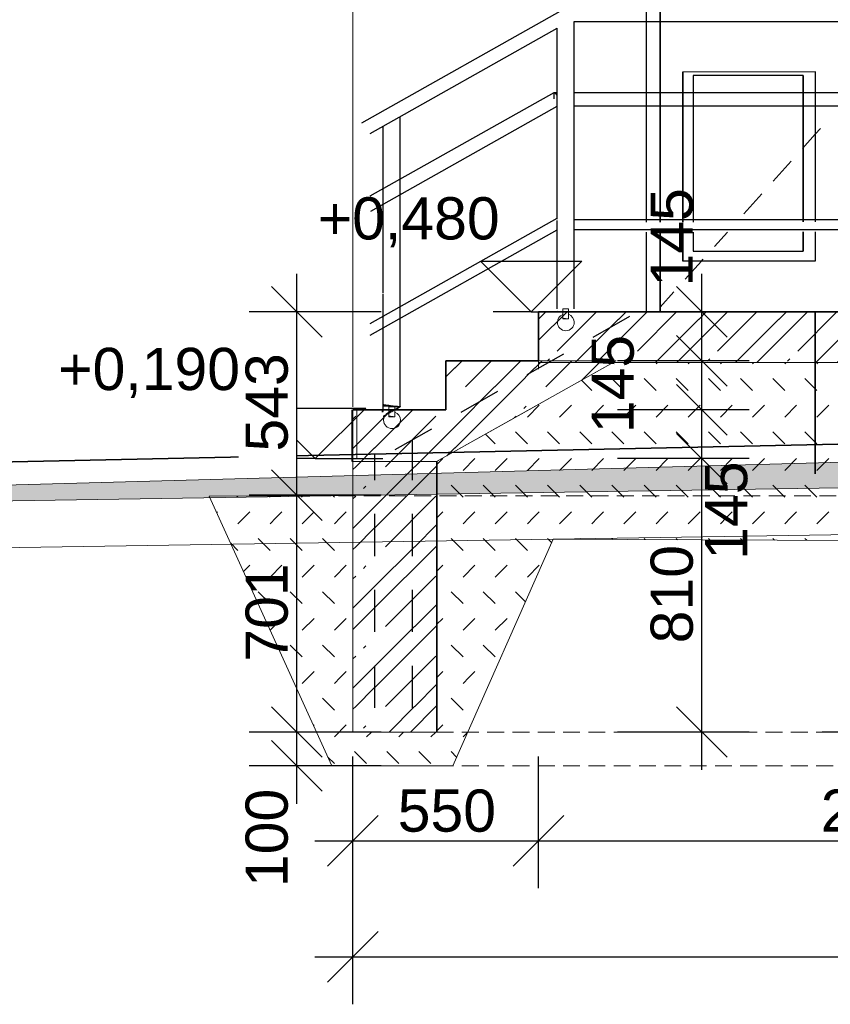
# Model space of a CAD drawing. Header units: millimetres. Extents: x 126830 to 197420, y -10585 to 21156.
# Tile 10 of 100: x 139184 to 141586, y 6313 to 9230. Entities that reach past the tile are written whole.
import ezdxf

# ---------------------------------------------------------------- set-up
doc = ezdxf.new("R2010")
doc.units = ezdxf.units.MM
doc.header["$MEASUREMENT"] = 0
for name, pattern in [('Wipeout_Contour', [1000, 0, -1000]), ('čárkovaná 3', [75, 50, -25]), ('Čárkovaná M', [225, 125, -100])]:
    doc.linetypes.add(name, pattern=pattern)
for name, color, linetype in [('Konstrukce - nenosné', 7, 'Continuous'), ('Konstrukce - nosné', 7, 'Continuous'), ('Nové_0', 7, 'Continuous'), ('Nové_Konstrukce - nosné', 7, 'Continuous'), ('Nové_Kóty - SP', 7, 'Continuous'), ('Situace - terén', 7, 'Continuous'), ('TZB - VZT', 7, 'Continuous'), ('Výplně - Povrchové', 7, 'Continuous')]:
    doc.layers.add(name, color=color, linetype=linetype)
doc.styles.add('GENEROVANÝ_STYL_2', font='txt')
doc.dimstyles.new('GENEROVANÝ_STYL__12', dxfattribs={"dimtxt": 125, "dimasz": 142.5, "dimexe": 0.18, "dimexo": 250, "dimgap": 0, "dimtad": 1, "dimdec": 0, "dimzin": 0, "dimdsep": 46, "dimtxsty": 'GENEROVANÝ_STYL_2', "dimblk": 'ARROWHEAD_6', "dimblk1": 'ARROWHEAD_6', "dimblk2": 'ARROWHEAD_6', "dimcen": 0.09, "dimclrd": 1, "dimclre": 1, "dimclrt": 1, "dimazin": 0, "dimtfac": 1, "dimtdec": 4, "dimtmove": 0, "dimatfit": 3, "dimfxl": 1, "dimtolj": 1, "dimtzin": 0, "dimarcsym": 0})
doc.dimstyles.new('GENEROVANÝ_STYL__14', dxfattribs={"dimtxt": 125, "dimasz": 142.5, "dimexe": 0.18, "dimexo": 250, "dimgap": 0, "dimtad": 1, "dimtih": 1, "dimtoh": 1, "dimdec": 0, "dimzin": 0, "dimdsep": 46, "dimtxsty": 'GENEROVANÝ_STYL_2', "dimblk": 'ARROWHEAD_6', "dimblk1": 'ARROWHEAD_6', "dimblk2": 'ARROWHEAD_6', "dimcen": 0.09, "dimclrd": 1, "dimclre": 1, "dimclrt": 1, "dimazin": 0, "dimtfac": 1, "dimtdec": 4, "dimtmove": 0, "dimatfit": 3, "dimfxl": 1, "dimtolj": 1, "dimtzin": 0, "dimarcsym": 0})
doc.dimstyles.new('GENEROVANÝ_STYL__6', dxfattribs={"dimtxt": 125, "dimasz": 142.5, "dimexe": 0.18, "dimexo": 250, "dimgap": 0, "dimtad": 1, "dimdec": 0, "dimzin": 0, "dimdsep": 46, "dimtxsty": 'GENEROVANÝ_STYL_2', "dimblk": 'ARROWHEAD_6', "dimblk1": 'ARROWHEAD_6', "dimblk2": 'ARROWHEAD_6', "dimcen": 0.09, "dimclrd": 1, "dimclre": 1, "dimclrt": 1, "dimazin": 0, "dimtfac": 1, "dimtdec": 4, "dimtmove": 2, "dimatfit": 3, "dimfxl": 1, "dimtolj": 1, "dimtzin": 0, "dimarcsym": 0})

# ---------------------------------------------------------------- blocks, each defined once
blk = doc.blocks.new('*X13')
at = {"layer": 'Konstrukce - nenosné', "color": 7, "linetype": 'Continuous', "lineweight": 13}
for p, q in [((140721.4, 8342.7), (140743.3, 8364.6)), ((140721.4, 8280.2), (140805.8, 8364.6)), ((140776.6, 8248.3), (140892.9, 8364.6)), ((140830, 8214.6), (140958.3, 8342.8)), ((140958.3, 8342.1), (140980.8, 8364.6)), ((140958.3, 8279.6), (141043.3, 8364.6)), ((141014.1, 8248.3), (141130.4, 8364.6)), ((141067.5, 8214.6), (141195.8, 8342.8)), ((141195.8, 8342.1), (141218.3, 8364.6)), ((141195.8, 8279.6), (141280.8, 8364.6)), ((141251.6, 8248.3), (141367.9, 8364.6)), ((141305, 8214.6), (141433.3, 8342.8)), ((141433.3, 8342.1), (141455.8, 8364.6)), ((141433.3, 8279.6), (141518.3, 8364.6)), ((141489.1, 8248.3), (141605.4, 8364.6)), ((141542.5, 8214.6), (141670.8, 8342.8)), ((141670.8, 8342.1), (141693.3, 8364.6)), ((141670.8, 8279.6), (141755.8, 8364.6)), ((141726.6, 8248.3), (141842.9, 8364.6)), ((141780, 8214.6), (141908.3, 8342.8)), ((141908.3, 8342.1), (141930.8, 8364.6)), ((141908.3, 8279.6), (141993.3, 8364.6)), ((141964.1, 8248.3), (142080.4, 8364.6)), ((142017.5, 8214.6), (142145.8, 8342.8)), ((142145.8, 8342.1), (142168.3, 8364.6)), ((142145.8, 8279.6), (142230.8, 8364.6)), ((142201.6, 8248.3), (142317.9, 8364.6)), ((142255, 8214.6), (142383.3, 8342.8)), ((142383.3, 8342.1), (142405.8, 8364.6)), ((142383.3, 8279.6), (142468.3, 8364.6)), ((142439.1, 8248.3), (142555.4, 8364.6)), ((142492.5, 8214.6), (142620.8, 8342.8)), ((142620.8, 8342.1), (142643.3, 8364.6)), ((142620.8, 8279.6), (142705.8, 8364.6)), ((142676.6, 8248.3), (142792.9, 8364.6)), ((142730, 8214.6), (142820.9, 8305.5)), ((140893.3, 8214.6), (140958.3, 8279.6)), ((141130.8, 8214.6), (141195.8, 8279.6)), ((141368.3, 8214.6), (141433.3, 8279.6)), ((141605.8, 8214.6), (141670.8, 8279.6)), ((141843.3, 8214.6), (141908.3, 8279.6)), ((142080.8, 8214.6), (142145.8, 8279.6)), ((142318.3, 8214.6), (142383.3, 8279.6)), ((142555.8, 8214.6), (142620.8, 8279.6)), ((140746.7, 8218.4), (140753.8, 8225.4)), ((140984.2, 8218.4), (140991.3, 8225.4)), ((141221.7, 8218.4), (141228.8, 8225.4)), ((141459.2, 8218.4), (141466.3, 8225.4)), ((141696.7, 8218.4), (141703.8, 8225.4)), ((141934.2, 8218.4), (141941.3, 8225.4)), ((142171.7, 8218.4), (142178.8, 8225.4)), ((142409.2, 8218.4), (142416.3, 8225.4)), ((142646.7, 8218.4), (142653.8, 8225.4)), ((142793.3, 8214.6), (142820.9, 8242.2))]:
    blk.add_line(p, q, dxfattribs=at)
blk = doc.blocks.new('výplň_6_1', base_point=(0, 0))
at = {"layer": 'Konstrukce - nenosné', "color": 7, "linetype": 'Continuous', "lineweight": 13, "flags": 128}
blk.add_lwpolyline([(140776.6, 8364.6), (140721.4, 8364.6), (140721.4, 8214.6), (142820.9, 8214.6), (142820.9, 8364.6), (140801.6, 8364.6)], close=True, dxfattribs=at)
at = {"layer": 'Konstrukce - nenosné', "color": 7, "linetype": 'Continuous', "lineweight": 13}
blk.add_blockref('*X13', (0, 0), dxfattribs=at)
blk = doc.blocks.new('Kóta_4_1', base_point=(140699.2, 8364.6))
at = {"layer": 'Nové_Kóty - SP', "color": 1, "linetype": 'Continuous', "lineweight": 25}
for p, q in [((140699.2, 8364.6), (140549.2, 8514.6)), ((140549.2, 8514.6), (140849.2, 8514.6)), ((140849.2, 8514.6), (140699.2, 8364.6)), ((140699.2, 8364.6), (140586.7, 8364.6)), ((140699.2, 8364.6), (140899.2, 8364.6))]:
    blk.add_line(p, q, dxfattribs=at)
at = {"layer": 'Nové_Kóty - SP', "color": 1, "lineweight": 25, "insert": (140067.3, 8555.8), "char_height": 125, "attachment_point": 7, "style": 'GENEROVANÝ_STYL_2'}
blk.add_mtext('\\A1;{\\pql;\\fArial|b0|i0|c0|p38;+0,480}', dxfattribs=at)
blk = doc.blocks.new('Kóta_5_1', base_point=(140059.8, 7929.6))
at = {"layer": 'Nové_Kóty - SP', "color": 1, "linetype": 'Continuous', "lineweight": 25}
for p, q in [((140059.8, 7929.6), (139909.8, 8079.6)), ((139909.8, 8079.6), (140209.8, 8079.6)), ((140209.8, 8079.6), (140059.8, 7929.6)), ((140059.8, 7929.6), (139947.3, 7929.6)), ((140059.8, 7929.6), (140259.8, 7929.6))]:
    blk.add_line(p, q, dxfattribs=at)
at = {"layer": 'Nové_Kóty - SP', "color": 1, "lineweight": 25, "insert": (139298.1, 8109.6), "char_height": 125, "attachment_point": 7, "style": 'GENEROVANÝ_STYL_2'}
blk.add_mtext('\\A1;{\\pql;\\fArial|b0|i0|c0|p38;+0,190}', dxfattribs=at)
blk = doc.blocks.new('*X95')
at = {"layer": 'Konstrukce - nenosné', "color": 7, "linetype": 'Continuous', "lineweight": 13}
for p, q in [((140473.1, 8198.3), (140446.4, 8171.6)), ((140495.1, 8219.6), (140473.1, 8197.5)), ((140582.2, 8219.6), (140505.1, 8142.4)), ((140669.4, 8219.6), (140592.2, 8142.4)), ((140710.6, 8198.3), (140654.7, 8142.4)), ((140732.6, 8219.6), (140710.6, 8197.5)), ((140819.7, 8219.6), (140742.6, 8142.4)), ((140906.9, 8219.6), (140849.7, 8162.4)), ((140591.4, 8142.4), (140473.1, 8024)), ((140654.7, 8142.4), (140473.1, 7960.8)), ((140447.1, 8085.2), (140446.4, 8084.5)), ((140684.6, 8085.2), (140677.6, 8078.2)), ((140179.7, 8055.3), (140171.4, 8047)), ((140286.1, 8074.6), (140235.6, 8024)), ((140349.4, 8074.6), (140235.6, 7960.8)), ((140417.2, 8055.3), (140267.6, 7905.6)), ((140654.7, 8055.3), (140649.6, 8050.2)), ((140235.6, 8024), (140171.4, 7959.8)), ((140473.1, 8024), (140354.7, 7905.6)), ((140235.6, 7961.5), (140179.7, 7905.6)), ((140473.1, 7961.5), (140449.5, 7937.9)), ((140179.7, 7905.6), (140171.4, 7897.3)), ((140353.9, 7905.6), (140235.6, 7787.3)), ((140417.2, 7905.6), (140235.6, 7724)), ((140421.4, 7909.8), (140417.2, 7905.6)), ((140209.6, 7848.4), (140202.6, 7841.4)), ((140179.7, 7818.5), (140171.4, 7810.2)), ((140417.2, 7818.5), (140267.6, 7668.9)), ((140235.6, 7787.3), (140171.4, 7723.1)), ((140421.4, 7735.6), (140354.7, 7668.9)), ((140235.6, 7724.8), (140179.7, 7668.9)), ((140421.4, 7673.1), (140417.2, 7668.9)), ((140179.7, 7668.9), (140171.4, 7660.6)), ((140353.9, 7668.9), (140235.6, 7550.5)), ((140417.2, 7668.9), (140235.6, 7487.3)), ((140209.6, 7611.7), (140202.6, 7604.7)), ((140179.7, 7581.8), (140171.4, 7573.5)), ((140417.2, 7581.8), (140267.6, 7432.1)), ((140235.6, 7550.5), (140171.4, 7486.3)), ((140421.4, 7498.8), (140354.7, 7432.1)), ((140235.6, 7488), (140179.7, 7432.1)), ((140179.7, 7432.1), (140171.4, 7423.8)), ((140353.9, 7432.1), (140235.6, 7313.8)), ((140417.2, 7432.1), (140235.6, 7250.5)), ((140421.4, 7436.3), (140417.2, 7432.1)), ((140209.6, 7374.9), (140202.6, 7367.9)), ((140179.7, 7345), (140171.4, 7336.7)), ((140417.2, 7345), (140267.6, 7195.4)), ((140235.6, 7313.8), (140171.4, 7249.6)), ((140235.6, 7251.3), (140179.7, 7195.4)), ((140421.4, 7262.1), (140354.7, 7195.4)), ((140179.7, 7195.4), (140171.4, 7187.1)), ((140353.9, 7195.4), (140278.5, 7119.9)), ((140417.2, 7195.4), (140341.8, 7119.9)), ((140421.4, 7199.6), (140417.2, 7195.4)), ((140209.6, 7138.2), (140202.6, 7131.2))]:
    blk.add_line(p, q, dxfattribs=at)
blk = doc.blocks.new('výplň_15_1', base_point=(0, 0))
at = {"layer": 'Konstrukce - nenosné', "color": 7, "linetype": 'Continuous', "lineweight": 13, "flags": 128}
blk.add_lwpolyline([(140171.4, 8074.6), (140171.4, 7920.9), (140171.4, 7119.9), (140421.4, 7119.9), (140421.4, 7922.2), (140444.2, 7935), (140694.2, 8075.2), (140762.4, 8113.4), (140951.6, 8219.6), (140721.4, 8219.6), (140446.4, 8219.6), (140446.4, 8074.6)], close=True, dxfattribs=at)
at = {"layer": 'Konstrukce - nenosné', "color": 7, "linetype": 'Continuous', "lineweight": 13}
blk.add_blockref('*X95', (0, 0), dxfattribs=at)
blk = doc.blocks.new('*X99')
at = {"layer": 'Výplně - Povrchové', "color": 7, "linetype": 'Continuous', "lineweight": 13}
for p, q in [((140974.2, 8210.3), (140978.4, 8214.6)), ((141069.5, 8210.3), (141073.7, 8214.6)), ((141164.8, 8210.3), (141169, 8214.6)), ((141260.1, 8210.3), (141264.3, 8214.6)), ((141355.4, 8210.3), (141359.6, 8214.6)), ((141450.7, 8210.3), (141454.9, 8214.6)), ((141546, 8210.3), (141550.2, 8214.6)), ((140878.9, 8131.4), (140848.5, 8161.7)), ((140974.2, 8131.4), (140938.8, 8166.8)), ((141069.5, 8131.4), (141034.1, 8166.8)), ((141147.1, 8149.1), (141129.4, 8166.8)), ((141164.8, 8131.4), (141147.1, 8149.1)), ((141260.1, 8131.4), (141224.7, 8166.8)), ((141355.4, 8131.4), (141320, 8166.8)), ((141450.7, 8131.4), (141415.3, 8166.8)), ((141546, 8131.4), (141510.6, 8166.8)), ((140688.3, 8052.5), (140723.6, 8087.8)), ((140783.6, 8052.5), (140818.9, 8087.8)), ((140878.9, 8052.5), (140914.2, 8087.8)), ((140974.2, 8052.5), (141009.5, 8087.8)), ((141069.5, 8052.5), (141104.8, 8087.8)), ((141164.8, 8052.5), (141200.1, 8087.8)), ((141260.1, 8052.5), (141295.4, 8087.8)), ((141355.4, 8052.5), (141390.7, 8087.8)), ((141450.7, 8052.5), (141486, 8087.8)), ((141546, 8052.5), (141581.3, 8087.8)), ((140593, 7973.6), (140564.2, 8002.3)), ((140670.6, 7991.2), (140652.9, 8008.9)), ((140783.6, 7973.6), (140748.2, 8008.9)), ((140878.9, 7973.6), (140843.5, 8008.9)), ((140974.2, 7973.6), (140938.8, 8008.9)), ((141069.5, 7973.6), (141034.1, 8008.9)), ((141147.1, 7991.2), (141129.4, 8008.9)), ((141260.1, 7973.6), (141224.7, 8008.9)), ((141355.4, 7973.6), (141320, 8008.9)), ((141450.7, 7973.6), (141415.3, 8008.9)), ((141546, 7973.6), (141510.6, 8008.9)), ((140688.3, 7973.6), (140670.6, 7991.2)), ((141164.8, 7973.6), (141147.1, 7991.2)), ((140419.2, 7911.5), (140437.7, 7930)), ((140497.7, 7894.7), (140533, 7930)), ((140593, 7894.7), (140628.3, 7930)), ((140688.3, 7894.7), (140723.6, 7930)), ((140783.6, 7894.7), (140818.9, 7930)), ((140878.9, 7894.7), (140914.2, 7930)), ((140974.2, 7894.7), (141009.5, 7930)), ((141069.5, 7894.7), (141104.8, 7930)), ((141164.8, 7894.7), (141200.1, 7930)), ((141260.1, 7894.7), (141295.4, 7930)), ((141355.4, 7894.7), (141390.7, 7930)), ((141450.7, 7894.7), (141486, 7930)), ((141546, 7894.7), (141581.3, 7930)), ((140497.7, 7815.7), (140462.3, 7851.1)), ((140593, 7815.7), (140557.6, 7851.1)), ((140670.6, 7833.4), (140652.9, 7851.1)), ((140783.6, 7815.7), (140748.2, 7851.1)), ((140878.9, 7815.7), (140843.5, 7851.1)), ((140974.2, 7815.7), (140938.8, 7851.1)), ((141069.5, 7815.7), (141034.1, 7851.1)), ((141147.1, 7833.4), (141129.4, 7851.1)), ((141260.1, 7815.7), (141224.7, 7851.1)), ((141355.4, 7815.7), (141320, 7851.1)), ((141450.7, 7815.7), (141415.3, 7851.1)), ((141546, 7815.7), (141510.6, 7851.1)), ((139830.6, 7815.7), (139827.4, 7818.9)), ((139925.9, 7815.7), (139922.3, 7819.3)), ((140021.2, 7815.7), (140017.2, 7819.8)), ((140116.5, 7815.7), (140112, 7820.2)), ((140688.3, 7815.7), (140670.6, 7833.4)), ((141164.8, 7815.7), (141147.1, 7833.4)), ((139768.2, 7769.7), (139770.6, 7772.2)), ((139848.2, 7754.5), (139865.9, 7772.2)), ((139943.5, 7754.5), (139961.2, 7772.2)), ((140038.8, 7754.5), (140056.5, 7772.2)), ((140134.1, 7754.5), (140151.8, 7772.2)), ((140420, 7754.5), (140437.7, 7772.2)), ((140515.3, 7754.5), (140533, 7772.2)), ((140610.6, 7754.5), (140628.3, 7772.2)), ((140705.9, 7754.5), (140723.6, 7772.2)), ((140801.2, 7754.5), (140818.9, 7772.2)), ((140896.5, 7754.5), (140914.2, 7772.2)), ((140991.8, 7754.5), (141009.5, 7772.2)), ((141087.1, 7754.5), (141104.8, 7772.2)), ((141182.4, 7754.5), (141200.1, 7772.2)), ((141277.7, 7754.5), (141295.4, 7772.2)), ((141373, 7754.5), (141390.7, 7772.2)), ((141468.3, 7754.5), (141486, 7772.2)), ((141563.6, 7754.5), (141581.3, 7772.2)), ((139830.6, 7736.8), (139848.2, 7754.5)), ((139925.9, 7736.8), (139943.5, 7754.5)), ((140021.2, 7736.8), (140038.8, 7754.5)), ((140116.5, 7736.8), (140134.1, 7754.5)), ((140419.2, 7753.6), (140420, 7754.5)), ((140497.7, 7736.8), (140515.3, 7754.5)), ((140593, 7736.8), (140610.6, 7754.5)), ((140688.3, 7736.8), (140705.9, 7754.5)), ((140783.6, 7736.8), (140801.2, 7754.5)), ((140878.9, 7736.8), (140896.5, 7754.5)), ((140974.2, 7736.8), (140991.8, 7754.5)), ((141069.5, 7736.8), (141087.1, 7754.5)), ((141164.8, 7736.8), (141182.4, 7754.5)), ((141260.1, 7736.8), (141277.7, 7754.5)), ((141355.4, 7736.8), (141373, 7754.5)), ((141450.7, 7736.8), (141468.3, 7754.5)), ((141546, 7736.8), (141563.6, 7754.5)), ((139830.6, 7657.9), (139809.4, 7679.1)), ((139925.9, 7657.9), (139890.5, 7693.3)), ((140021.2, 7657.9), (139985.8, 7693.3)), ((140116.5, 7657.9), (140081.1, 7693.3)), ((140497.7, 7657.9), (140462.3, 7693.3)), ((140593, 7657.9), (140557.6, 7693.3)), ((140670.6, 7675.6), (140652.9, 7693.3)), ((140688.3, 7657.9), (140670.6, 7675.6)), ((140760.2, 7681.2), (140748.2, 7693.3)), ((140846.1, 7690.7), (140843.5, 7693.3)), ((140941.8, 7690.3), (140938.8, 7693.3)), ((141037.5, 7689.8), (141034.1, 7693.3)), ((141133.3, 7689.4), (141129.4, 7693.3)), ((141229, 7689), (141224.7, 7693.3)), ((141324.7, 7688.5), (141320, 7693.3)), ((141420.5, 7688.1), (141415.3, 7693.3)), ((141516.2, 7687.7), (141510.6, 7693.3)), ((139847.3, 7595.7), (139865.9, 7614.3)), ((139925.9, 7579), (139961.2, 7614.3)), ((140021.2, 7579), (140056.5, 7614.3)), ((140116.5, 7579), (140151.8, 7614.3)), ((140419.2, 7595.8), (140437.7, 7614.3)), ((140497.7, 7579), (140533, 7614.3)), ((140593, 7579), (140628.3, 7614.3)), ((140688.3, 7579), (140723.6, 7614.3)), ((139925.9, 7500.1), (139890.5, 7535.4)), ((140021.2, 7500.1), (139985.8, 7535.4)), ((140116.5, 7500.1), (140081.1, 7535.4)), ((140497.7, 7500.1), (140462.3, 7535.4)), ((140593, 7500.1), (140557.6, 7535.4)), ((140670.6, 7517.7), (140652.9, 7535.4)), ((140682.5, 7505.8), (140670.6, 7517.7)), ((139926.5, 7421.7), (139961.2, 7456.5)), ((140021.2, 7421.2), (140056.5, 7456.5)), ((140116.5, 7421.2), (140151.8, 7456.5)), ((140419.2, 7438), (140437.7, 7456.5)), ((140497.7, 7421.2), (140533, 7456.5)), ((140593, 7421.2), (140628.3, 7456.5)), ((140021.2, 7342.2), (139985.8, 7377.6)), ((140116.5, 7342.2), (140081.1, 7377.6)), ((140497.7, 7342.2), (140462.3, 7377.6)), ((140593, 7342.2), (140557.6, 7377.6)), ((140038.8, 7281), (140056.5, 7298.7)), ((140134.1, 7281), (140151.8, 7298.7)), ((140420, 7281), (140437.7, 7298.7)), ((140515.3, 7281), (140533, 7298.7)), ((140021.2, 7263.3), (140038.8, 7281)), ((140116.5, 7263.3), (140134.1, 7281)), ((140419.2, 7280.1), (140420, 7281)), ((140497.7, 7263.3), (140515.3, 7281)), ((140116.5, 7184.4), (140081.1, 7219.8)), ((140497.7, 7184.4), (140462.3, 7219.8)), ((140054.9, 7139.3), (140056.5, 7140.8)), ((140116.5, 7105.5), (140151.8, 7140.8)), ((140211.8, 7105.5), (140226.2, 7119.9)), ((140307.1, 7105.5), (140321.5, 7119.9)), ((140402.4, 7105.5), (140416.8, 7119.9)), ((140419.2, 7122.3), (140437.7, 7140.8)), ((140497.7, 7105.5), (140510.9, 7118.7)), ((140194.1, 7044.2), (140176.4, 7061.9)), ((140307.1, 7026.6), (140271.7, 7061.9)), ((140402.4, 7026.6), (140367, 7061.9)), ((140478.5, 7045.7), (140462.3, 7061.9)), ((140116.5, 7026.6), (140097.6, 7045.4)), ((140211.8, 7026.6), (140194.1, 7044.2))]:
    blk.add_line(p, q, dxfattribs=at)
blk = doc.blocks.new('výplň_17_1', base_point=(0, 0))
at = {"layer": 'Výplně - Povrchové', "color": 1, "linetype": 'Continuous', "lineweight": 13, "flags": 128}
blk.add_lwpolyline([(139746, 7818.6), (140109.2, 7019.9), (140467.1, 7019.9), (140764.6, 7691.1), (145192.2, 7671), (145468.9, 7019.9), (145568.9, 7019.9), (145818.9, 7019.9), (145886.7, 7019.9), (146202.2, 7761.6), (145818.9, 7761.6), (145818.9, 7123.7), (145568.9, 7123.7), (145568.9, 7688.4), (145568.9, 7938.5), (142821.9, 8214.6), (140942.7, 8214.6), (140419.2, 7920.9), (140419.2, 7685.7), (140419.2, 7119.9), (140171.4, 7119.9), (140171.4, 7820.4)], close=True, dxfattribs=at)
at = {"layer": 'Výplně - Povrchové', "color": 7, "linetype": 'Continuous', "lineweight": 13}
blk.add_blockref('*X99', (0, 0), dxfattribs=at)
blk = doc.blocks.new('*D148')
at = {"layer": 'Nové_Kóty - SP', "color": 1, "linetype": 'Continuous', "lineweight": 25}
for p, q in [((139930.1, 7194.9), (140080.1, 7044.9)), ((140255.1, 7119.9), (139864.5, 7119.9)), ((140005.1, 7019.9), (140005.1, 7119.9)), ((139930.1, 7094.9), (140080.1, 6944.9)), ((140255.1, 7019.9), (139864.5, 7019.9)), ((140005.1, 6907.4), (140005.1, 7019.9))]:
    blk.add_line(p, q, dxfattribs=at)
at = {"layer": 'Nové_Kóty - SP', "color": 1, "lineweight": 25, "insert": (139980.1, 6660.4), "char_height": 125, "attachment_point": 7, "rotation": 90, "style": 'GENEROVANÝ_STYL_2'}
blk.add_mtext('\\A1;{\\pql;\\fArial|b0|i0|c0|p38;100}', dxfattribs=at)
blk = doc.blocks.new('ARROWHEAD_6')
at = {"color": 0, "linetype": 'Continuous', "lineweight": 0}
for p, q in [((-0.5, -0.5), (0.5, 0.5)), ((0, 0), (-1, 0))]:
    blk.add_line(p, q, dxfattribs=at)
blk = doc.blocks.new('*D149')
at = {"layer": 'Nové_Kóty - SP', "color": 1, "linetype": 'Continuous', "lineweight": 25}
for p, q in [((139930.1, 7896.2), (140080.1, 7746.2)), ((140255.1, 7821.2), (139864.5, 7821.2)), ((140005.1, 7119.9), (140005.1, 7821.2)), ((139930.1, 7194.9), (140080.1, 7044.9)), ((140255.1, 7119.9), (139864.5, 7119.9))]:
    blk.add_line(p, q, dxfattribs=at)
at = {"layer": 'Nové_Kóty - SP', "color": 1, "lineweight": 25, "insert": (139980.1, 7328.3), "char_height": 125, "attachment_point": 7, "rotation": 90, "style": 'GENEROVANÝ_STYL_2'}
blk.add_mtext('\\A1;{\\pql;\\fArial|b0|i0|c0|p38;701}', dxfattribs=at)
blk = doc.blocks.new('*D150')
at = {"layer": 'Nové_Kóty - SP', "color": 1, "linetype": 'Continuous', "lineweight": 25}
for p, q in [((140005.1, 8364.6), (140005.1, 8477.1)), ((140080.1, 8289.6), (139930.1, 8439.6)), ((140255.1, 8364.6), (139864.5, 8364.6)), ((140005.1, 7821.2), (140005.1, 8364.6)), ((139930.1, 7896.2), (140080.1, 7746.2)), ((140255.1, 7821.2), (139864.5, 7821.2))]:
    blk.add_line(p, q, dxfattribs=at)
at = {"color": 254, "linetype": 'Wipeout_Contour', "lineweight": 0, "ltscale": 560606.222359}
blk.add_wipeout([(140002.6, 7928.1), (140002.6, 8257.6), (139832.6, 8257.6), (139832.6, 7928.1)], dxfattribs=at).dxf.layer = 'Nové_Kóty - SP'
at = {"layer": 'Nové_Kóty - SP', "color": 1, "lineweight": 25, "insert": (139980.1, 7950.6), "char_height": 125, "attachment_point": 7, "rotation": 90, "style": 'GENEROVANÝ_STYL_2'}
blk.add_mtext('\\A1;{\\pql;\\fArial|b0|i0|c0|p38;543}', dxfattribs=at)
blk = doc.blocks.new('*D151')
at = {"layer": 'Nové_Kóty - SP', "color": 1, "linetype": 'Continuous', "lineweight": 25}
for p, q in [((141130.2, 8004.6), (141280.2, 7854.6)), ((141345.8, 7929.6), (140955.2, 7929.6)), ((141205.2, 7119.9), (141205.2, 7929.6)), ((141130.2, 7194.9), (141280.2, 7044.9)), ((141345.8, 7119.9), (140955.2, 7119.9)), ((141205.2, 7007.4), (141205.2, 7119.9))]:
    blk.add_line(p, q, dxfattribs=at)
at = {"layer": 'Nové_Kóty - SP', "color": 1, "lineweight": 25, "char_height": 125, "attachment_point": 7, "rotation": 90, "style": 'GENEROVANÝ_STYL_2'}
for s, insert in [('\\A1;{\\pql;\\fArial|b0|i0|c0|p38;145}', (141341.5, 7630.1)), ('\\A1;{\\pql;\\fArial|b0|i0|c0|p38;810}', (141180.2, 7382.5))]:
    blk.add_mtext(s, dxfattribs=dict(at, insert=insert))
blk = doc.blocks.new('*D152')
at = {"layer": 'Nové_Kóty - SP', "color": 1, "linetype": 'Continuous', "lineweight": 25}
for p, q in [((141130.2, 8149.6), (141280.2, 7999.6)), ((141345.8, 8074.6), (140955.2, 8074.6)), ((141205.2, 7929.6), (141205.2, 8074.6)), ((141130.2, 8004.6), (141280.2, 7854.6)), ((141345.8, 7929.6), (140955.2, 7929.6))]:
    blk.add_line(p, q, dxfattribs=at)
at = {"layer": 'Nové_Kóty - SP', "color": 1, "lineweight": 25, "insert": (141005.2, 8004.8), "char_height": 125, "attachment_point": 7, "rotation": 90, "style": 'GENEROVANÝ_STYL_2'}
blk.add_mtext('\\A1;{\\pql;\\fArial|b0|i0|c0|p38;145}', dxfattribs=at)
blk = doc.blocks.new('*D153')
at = {"layer": 'Nové_Kóty - SP', "color": 1, "linetype": 'Continuous', "lineweight": 25}
for p, q in [((141280.2, 8144.6), (141130.2, 8294.6)), ((141345.8, 8219.6), (140955.2, 8219.6)), ((141205.2, 8074.6), (141205.2, 8219.6)), ((141130.2, 8149.6), (141280.2, 7999.6)), ((141345.8, 8074.6), (140955.2, 8074.6))]:
    blk.add_line(p, q, dxfattribs=at)
blk = doc.blocks.new('*D154')
at = {"layer": 'Nové_Kóty - SP', "color": 1, "linetype": 'Continuous', "lineweight": 25}
for p, q in [((141280.2, 8144.6), (141130.2, 8294.6)), ((141345.8, 8219.6), (140955.2, 8219.6))]:
    blk.add_line(p, q, dxfattribs=at)
blk = doc.blocks.new('*D155')
at = {"layer": 'Nové_Kóty - SP', "color": 1, "linetype": 'Continuous', "lineweight": 25}
for p, q in [((141205.2, 8364.6), (141205.2, 8477.1)), ((141130.2, 8439.6), (141280.2, 8289.6)), ((141345.8, 8364.6), (140955.2, 8364.6)), ((141205.2, 8219.6), (141205.2, 8364.6)), ((141280.2, 8144.6), (141130.2, 8294.6)), ((141345.8, 8219.6), (140955.2, 8219.6))]:
    blk.add_line(p, q, dxfattribs=at)
at = {"layer": 'Nové_Kóty - SP', "color": 1, "lineweight": 25, "insert": (141180.2, 8439.6), "char_height": 125, "attachment_point": 7, "rotation": 90, "style": 'GENEROVANÝ_STYL_2'}
blk.add_mtext('\\A1;{\\pql;\\fArial|b0|i0|c0|p38;145}', dxfattribs=at)
blk = doc.blocks.new('*D158')
at = {"layer": 'Nové_Kóty - SP', "color": 1, "linetype": 'Continuous', "lineweight": 25}
for p, q in [((140171.4, 6657.2), (140171.4, 7047.8)), ((140721.4, 6657.2), (140721.4, 7047.8)), ((140246.4, 6872.8), (140096.4, 6722.8)), ((140796.4, 6872.8), (140646.4, 6722.8)), ((140058.9, 6797.8), (140171.4, 6797.8)), ((140171.4, 6797.8), (140721.4, 6797.8))]:
    blk.add_line(p, q, dxfattribs=at)
at = {"layer": 'Nové_Kóty - SP', "color": 1, "lineweight": 25, "insert": (140304.1, 6822.8), "char_height": 125, "attachment_point": 7, "style": 'GENEROVANÝ_STYL_2'}
blk.add_mtext('\\A1;{\\pql;\\fArial|b0|i0|c0|p38;550}', dxfattribs=at)
blk = doc.blocks.new('*D159')
at = {"layer": 'Nové_Kóty - SP', "color": 1, "linetype": 'Continuous', "lineweight": 25}
for p, q in [((140721.4, 6657.2), (140721.4, 7047.8)), ((142820.9, 6657.2), (142820.9, 7047.8)), ((140796.4, 6872.8), (140646.4, 6722.8)), ((142895.9, 6872.8), (142745.9, 6722.8)), ((140721.4, 6797.8), (142820.9, 6797.8))]:
    blk.add_line(p, q, dxfattribs=at)
at = {"layer": 'Nové_Kóty - SP', "color": 1, "lineweight": 25, "insert": (141557.4, 6822.8), "char_height": 125, "attachment_point": 7, "style": 'GENEROVANÝ_STYL_2'}
blk.add_mtext('\\A1;{\\pql;\\fArial|b0|i0|c0|p38;2\xa0100}', dxfattribs=at)
blk = doc.blocks.new('*D161')
at = {"layer": 'Nové_Kóty - SP', "color": 1, "linetype": 'Continuous', "lineweight": 25}
for p, q in [((141736.3, 8439.6), (141886.3, 8289.6)), ((141951.9, 8364.6), (141561.3, 8364.6)), ((141811.3, 7119.9), (141811.3, 8364.6)), ((141736.3, 7194.9), (141886.3, 7044.9)), ((141951.9, 7119.9), (141561.3, 7119.9)), ((141811.3, 7007.4), (141811.3, 7119.9))]:
    blk.add_line(p, q, dxfattribs=at)
at = {"layer": 'Nové_Kóty - SP', "color": 1, "lineweight": 25, "insert": (141786.3, 7528.5), "char_height": 125, "attachment_point": 7, "rotation": 90, "style": 'GENEROVANÝ_STYL_2'}
blk.add_mtext('\\A1;{\\pql;\\fArial|b0|i0|c0|p38;1\xa0245}', dxfattribs=at)
blk = doc.blocks.new('*D162')
at = {"layer": 'Nové_Kóty - SP', "color": 1, "linetype": 'Continuous', "lineweight": 25}
for p, q in [((141811.3, 9264.6), (141811.3, 9377.1)), ((141886.3, 9189.6), (141736.3, 9339.6)), ((142061.3, 9264.6), (141670.7, 9264.6)), ((141811.3, 8364.6), (141811.3, 9264.6)), ((141736.3, 8439.6), (141886.3, 8289.6)), ((141951.9, 8364.6), (141561.3, 8364.6))]:
    blk.add_line(p, q, dxfattribs=at)
at = {"layer": 'Nové_Kóty - SP', "color": 1, "lineweight": 25, "insert": (141786.3, 8672.3), "char_height": 125, "attachment_point": 7, "rotation": 90, "style": 'GENEROVANÝ_STYL_2'}
blk.add_mtext('\\A1;{\\pql;\\fArial|b0|i0|c0|p38;900}', dxfattribs=at)
blk = doc.blocks.new('*D164')
at = {"layer": 'Nové_Kóty - SP', "color": 1, "linetype": 'Continuous', "lineweight": 25}
for p, q in [((140171.4, 6313.2), (140171.4, 6703.9)), ((145821.3, 6313.2), (145821.3, 6703.9)), ((140246.4, 6528.9), (140096.4, 6378.9)), ((145746.3, 6378.9), (145896.3, 6528.9)), ((140058.9, 6453.9), (140171.4, 6453.9)), ((140171.4, 6453.9), (145821.3, 6453.9)), ((145821.3, 6453.9), (145933.8, 6453.9))]:
    blk.add_line(p, q, dxfattribs=at)
at = {"layer": 'Nové_Kóty - SP', "color": 1, "lineweight": 25, "insert": (142782.6, 6478.9), "char_height": 125, "attachment_point": 7, "style": 'GENEROVANÝ_STYL_2'}
blk.add_mtext('\\A1;{\\pql;\\fArial|b0|i0|c0|p38;5\xa0650}', dxfattribs=at)

msp = doc.modelspace()

# ---------------------------------------------------------------- hatches: boundary and pattern name
at = {"layer": 'Situace - terén', "linetype": 'Continuous', "lineweight": 0}
msp.add_hatch(color=255, dxfattribs=at).paths.add_polyline_path([(143062.9, 7958.9), (135139.9, 7741.4), (147273.6, 7932), (147273.6, 8032.2), (145820.3, 8025.9), (145821.3, 7923.7), (145568.9, 7923.7), (145019.8, 7989.6), (144788.1, 7985.9), (144787.5, 7986)])

# ---------------------------------------------------------------- linework, layer by layer
at = {"color": 8, "linetype": 'Continuous', "lineweight": 13}
msp.add_line((140419.2, 7920.9), (140169.2, 7920.9), dxfattribs=at)
at = {"layer": 'Konstrukce - nenosné', "color": 1, "linetype": 'Continuous', "lineweight": 18}
for p, q in [((140721.4, 8364.6), (140776.6, 8364.6)), ((140721.4, 8194.6), (140721.4, 8364.6)), ((140801.6, 8364.6), (142818.7, 8364.6)), ((140285.4, 8085.1), (140285.8, 8085.1))]:
    msp.add_line(p, q, dxfattribs=at)
at = {"layer": 'Konstrukce - nenosné', "color": 5, "linetype": 'Continuous', "lineweight": 35}
for p, q in [((140169.2, 7920.9), (140169.2, 8074.6)), ((140257.6, 8069.6), (140261.5, 8069.6))]:
    msp.add_line(p, q, dxfattribs=at)
at = {"layer": 'Konstrukce - nosné', "color": 7, "linetype": 'Continuous', "lineweight": 13}
msp.add_line((141149.3, 9075.4), (141541.3, 9075.4), dxfattribs=at)
at = {"layer": 'Nové_0', "color": 1, "linetype": 'Continuous', "lineweight": 25}
for p, q in [((140198, 8924.6), (140801.6, 9264.6)), ((140826.6, 8651.1), (140826.6, 9224.6)), ((140826.6, 9224.6), (142794.7, 9224.6)), ((140223, 8892.8), (140776.6, 9204.6)), ((140776.6, 8639.2), (140776.6, 9204.6)), ((140223, 8707.7), (140767.8, 9014.6)), ((140767.8, 9014.6), (140768.1, 9014.3)), ((140767.8, 8995.6), (140767.8, 9014.6)), ((140767.8, 9014.6), (140776.6, 9014.6)), ((140767.8, 9014.6), (140768.1, 9014.5)), ((140768.1, 9014.5), (140769, 9013.9)), ((140768.1, 9014.3), (140769, 9013.4)), ((140769, 9013.9), (140770.5, 9013.1)), ((140769, 9013.4), (140770.5, 9012)), ((140770.5, 9013.1), (140772.5, 9011.9)), ((140826.6, 9014.6), (142794.7, 9014.6)), ((140770.5, 9012), (140772.5, 9010)), ((140772.5, 9011.9), (140774.9, 9010.5)), ((140772.5, 9010), (140774.9, 9007.5)), ((140774.9, 9010.5), (140776.6, 9009.5)), ((140774.9, 9007.5), (140776.6, 9005.9)), ((140224.6, 8662.7), (140776.6, 8973.6)), ((140826.6, 8974.6), (142794.7, 8974.6)), ((140311.4, 8431.8), (140311.4, 8942.6)), ((140261.4, 8420.8), (140261.4, 8914.4)), ((140311.4, 8715.3), (140311.7, 8714.9)), ((140311.7, 8714.9), (140312.4, 8713.6)), ((140312.4, 8713.6), (140312.8, 8712.8)), ((140312.8, 8712.8), (140313, 8712.5)), ((140223, 8330.1), (140776.6, 8641.9)), ((140776.6, 8497.1), (140776.6, 8634.8)), ((140826.6, 8508.9), (140826.6, 8651.1)), ((140826.6, 8638.1), (142794.7, 8638.1)), ((140223, 8295.6), (140776.6, 8607.5)), ((140826.6, 8608.1), (142794.7, 8608.1)), ((140776.6, 8373.6), (140776.6, 8497.1)), ((140826.6, 8373.6), (140826.6, 8508.6)), ((140311, 8228.1), (140311.4, 8431.8)), ((140261.4, 8069.6), (140261.4, 8417.6)), ((140776.6, 8367.1), (140776.9, 8367.2)), ((140311.4, 8083.6), (140311.4, 8230.3)), ((140261.4, 8086.6), (140261.8, 8086.6)), ((140261.8, 8089.6), (140261.9, 8089.6)), ((140261.8, 8086.6), (140262.9, 8086.5)), ((140261.9, 8089.6), (140262.2, 8089.6)), ((140262.2, 8089.6), (140263.3, 8089.4)), ((140262.9, 8086.5), (140264.7, 8086.4)), ((140263.3, 8089.4), (140265.1, 8089.2)), ((140264.7, 8086.4), (140267.2, 8086.3)), ((140265.1, 8089.2), (140267.6, 8088.9)), ((140267.2, 8086.3), (140270.3, 8086.1)), ((140267.6, 8088.9), (140270.7, 8088.5)), ((140270.3, 8086.1), (140273.8, 8085.9)), ((140270.7, 8088.5), (140274.2, 8088.1)), ((140273.8, 8085.9), (140277.8, 8085.6)), ((140274.2, 8088.1), (140278.2, 8087.6)), ((140277.8, 8085.6), (140282, 8085.4)), ((140278.2, 8087.6), (140282.4, 8087.1)), ((140282, 8085.4), (140286.3, 8085.1)), ((140282.4, 8087.1), (140286.7, 8086.6)), ((140285.8, 8085.1), (140286.3, 8085.1)), ((140286.3, 8085.1), (140290.7, 8084.9)), ((140286.7, 8086.6), (140291.1, 8086.1)), ((140290.7, 8084.9), (140294.9, 8084.6)), ((140291.1, 8086.1), (140295.3, 8085.6)), ((140294.9, 8084.6), (140298.8, 8084.4)), ((140295.3, 8085.6), (140299.2, 8085.1)), ((140298.8, 8084.4), (140302.4, 8084.2)), ((140299.2, 8085.1), (140302.8, 8084.7)), ((140302.4, 8084.2), (140305.5, 8084)), ((140302.4, 8078.6), (140305.5, 8080.3)), ((140305.6, 8080.3), (140302.5, 8078.6)), ((140302.8, 8084.7), (140305.9, 8084.3)), ((140305.5, 8084), (140308, 8083.8)), ((140305.5, 8080.3), (140308, 8081.8)), ((140308.1, 8081.8), (140305.6, 8080.3)), ((140305.9, 8084.3), (140308.4, 8084)), ((140308, 8083.8), (140309.9, 8083.7)), ((140308, 8081.8), (140309.9, 8082.8)), ((140309.9, 8082.8), (140308.1, 8081.8)), ((140308.4, 8084), (140310.3, 8083.8)), ((140309.9, 8083.7), (140311, 8083.7)), ((140309.9, 8082.8), (140311, 8083.4)), ((140311, 8083.4), (140309.9, 8082.8)), ((140310.3, 8083.8), (140311.4, 8083.6)), ((140311, 8083.7), (140311.4, 8083.6)), ((140311, 8083.4), (140311.4, 8083.6)), ((140311.4, 8083.6), (140311, 8083.4)), ((140311.4, 8083.6), (140311.8, 8083.6)), ((140261.5, 8055.5), (140261.8, 8055.7)), ((140261.8, 8055.7), (140262.9, 8056.3)), ((140262.9, 8056.3), (140264.7, 8057.4)), ((140264.7, 8057.4), (140267.2, 8058.8)), ((140267.2, 8058.8), (140270.3, 8060.5)), ((140270.3, 8060.5), (140273.8, 8062.5)), ((140273.8, 8062.5), (140277.8, 8064.7)), ((140277.8, 8064.7), (140282, 8067.1)), ((140282, 8067.1), (140286.3, 8069.6)), ((140286.3, 8069.6), (140290.7, 8072)), ((140290.8, 8072), (140286.5, 8069.6)), ((140290.7, 8072), (140294.9, 8074.4)), ((140295, 8074.4), (140290.8, 8072)), ((140294.9, 8074.4), (140298.8, 8076.6)), ((140298.9, 8076.6), (140295, 8074.4)), ((140298.8, 8076.6), (140302.4, 8078.6)), ((140302.5, 8078.6), (140298.9, 8076.6))]:
    msp.add_line(p, q, dxfattribs=at)
at = {"layer": 'Nové_Konstrukce - nosné', "color": 1, "linetype": 'Continuous', "lineweight": 25}
for p, q in [((141041.1, 9075.2), (141041.1, 9365.2)), ((141081.1, 9365.3), (141081.1, 9075.3)), ((141081.3, 9365.3), (141081.3, 9075.3)), ((141041.1, 8630.2), (141041.1, 9075.2)), ((141081.1, 9075.3), (141081.1, 8630.3)), ((141081.3, 9075.3), (141081.3, 8630.3)), ((141149.3, 9075.4), (141149.3, 8630.4)), ((141149.3, 8630.4), (141149.3, 9075.4)), ((141541.3, 9076.5), (141541.3, 8631.5)), ((141505.3, 9064.6), (141179.3, 9064.6)), ((141179.3, 9064.6), (141179.3, 8630.5)), ((141505.3, 8631.4), (141505.3, 9064.6)), ((141505.3, 9064.6), (141505.3, 8631.4)), ((141541.3, 8890.5), (141556.9, 8907.8)), ((141503.4, 8848.3), (141541.3, 8890.5)), ((141416.6, 8751.6), (141470, 8811.1)), ((141329.8, 8654.8), (141383.2, 8714.3)), ((141041.1, 8364.6), (141041.1, 8600.2)), ((141081.1, 8600.3), (141081.1, 8364.6)), ((141081.3, 8600.3), (141081.3, 8364.6)), ((141149.3, 8600.4), (141149.3, 8514.6)), ((141149.3, 8514.6), (141149.3, 8600.4)), ((141179.3, 8600.5), (141179.3, 8544.6)), ((141242.9, 8558.1), (141281.3, 8600.8)), ((141505.3, 8544.6), (141505.3, 8601.4)), ((141505.3, 8601.4), (141505.3, 8544.6)), ((141541.3, 8601.5), (141541.3, 8514.6)), ((141179.3, 8544.6), (141505.3, 8544.6)), ((141203.9, 8514.6), (141209.5, 8520.8)), ((141541.3, 8514.6), (141149.3, 8514.6)), ((141156.1, 8461.3), (141203.9, 8514.6)), ((141081.3, 8377.9), (141122.7, 8424.1))]:
    msp.add_line(p, q, dxfattribs=at)
at = {"layer": 'Situace - terén', "color": 7, "linetype": 'Continuous', "lineweight": 13}
for p, q in [((140171.4, 8083.6), (140171.4, 11738)), ((140792.9, 8343.6), (140792.9, 8373.6)), ((140792.9, 8373.6), (140810, 8373.6)), ((140810, 8373.6), (140810, 8343.6)), ((140810, 8343.6), (140792.9, 8343.6)), ((140278.2, 8053.6), (140278.2, 8083.6)), ((140278.2, 8083.6), (140295.3, 8083.6)), ((140295.3, 8083.6), (140295.3, 8053.6)), ((140295.3, 8053.6), (140278.2, 8053.6)), ((147273.6, 7793.3), (129738.6, 7517.9))]:
    msp.add_line(p, q, dxfattribs=at)
at = {"layer": 'Situace - terén', "color": 1, "linetype": 'Čárkovaná M', "lineweight": 25}
for p, q in [((140296.4, 7956.4), (141028.2, 8372.4)), ((140347.5, 7191.2), (140347.5, 7985.4)), ((140236.8, 7191.2), (140236.8, 7943.7))]:
    msp.add_line(p, q, dxfattribs=at)
at = {"layer": 'Situace - terén', "color": 7, "linetype": 'čárkovaná 3', "lineweight": 13}
for p, q in [((140128.4, 7819.9), (142818.7, 7819.9)), ((140419.2, 7119.9), (142818.7, 7119.9)), ((140419.2, 7019.9), (143007.9, 7019.9))]:
    msp.add_line(p, q, dxfattribs=at)
at = {"layer": 'Situace - terén', "color": 8, "linetype": 'Continuous', "lineweight": 13, "flags": 128}
msp.add_lwpolyline([(143062.9, 7958.9), (135139.9, 7741.4), (147273.6, 7932), (147273.6, 8032.2), (145820.3, 8025.9), (145821.3, 7923.7), (145568.9, 7923.7), (145019.8, 7989.6), (144788.1, 7985.9), (144787.5, 7986)], close=True, dxfattribs=at)
at = {"layer": 'TZB - VZT', "color": 5, "linetype": 'Continuous', "lineweight": 35}
for p, q in [((142821.9, 8364.6), (140721.4, 8364.6)), ((140721.4, 8364.6), (140721.4, 8219.6)), ((140721.4, 8219.6), (140446.4, 8219.6)), ((140446.4, 8219.6), (140446.4, 8074.6)), ((140446.4, 8074.6), (140171.4, 8074.6))]:
    msp.add_line(p, q, dxfattribs=at)
at = {"layer": 'TZB - VZT', "color": 7, "linetype": 'Continuous', "lineweight": 25}
for p, q in [((142821.9, 8364.6), (140721.4, 8364.6)), ((140721.4, 8364.6), (140721.4, 8219.6)), ((140721.4, 8219.6), (140446.4, 8219.6)), ((140446.4, 8219.6), (140446.4, 8074.6)), ((140446.4, 8074.6), (140171.4, 8074.6))]:
    msp.add_line(p, q, dxfattribs=at)
at = {"layer": 'TZB - VZT', "color": 7, "linetype": 'Continuous', "lineweight": 35}
for p, q in [((141541.4, 8364.6), (141541.4, 7884.6)), ((140446.4, 8219.6), (140446.4, 8074.6))]:
    msp.add_line(p, q, dxfattribs=at)
at = {"layer": 'TZB - VZT', "color": 142, "linetype": 'Continuous', "lineweight": 35, "true_color": 0x0080c0}
msp.add_line((131957.3, 7764.6), (146329, 8074.5), dxfattribs=at)
at = {"layer": 'TZB - VZT', "color": 253, "linetype": 'Continuous', "lineweight": 13, "true_color": 0xaaaaaa}
msp.add_line((140183.2, 8074.6), (140183.2, 7929.6), dxfattribs=at)
at = {"layer": 'Výplně - Povrchové', "color": 7, "linetype": 'Continuous', "lineweight": 13, "flags": 128}
for points in [[(140810, 8357.2), (140810, 8343.4), (140805.8, 8344), (140801.5, 8344.5), (140797.1, 8345), (140792.9, 8345.5), (140792.9, 8356.7, 0.306784), (140777.2, 8333.5, 1), (140827.2, 8333.5, 0.32376)], [(140295.3, 8067.4), (140295.3, 8053.6), (140291.1, 8054.1), (140286.7, 8054.6), (140282.4, 8055.1), (140278.2, 8055.6), (140278.2, 8066.9, 0.306784), (140262.4, 8043.6, 1), (140312.4, 8043.6, 0.32376)]]:
    msp.add_lwpolyline(points, format="xyb", close=True, dxfattribs=at)

# ---------------------------------------------------------------- block references
at = {"layer": 'Konstrukce - nenosné', "color": 7, "linetype": 'Continuous', "lineweight": 13}
for name in ['výplň_6_1', 'výplň_15_1']:
    msp.add_blockref(name, (0, 0), dxfattribs=at)
at = {"layer": 'Nové_Kóty - SP', "color": 1, "linetype": 'Continuous', "lineweight": 25}
for name, p in [('Kóta_4_1', (140699.2, 8364.6)), ('Kóta_5_1', (140059.8, 7929.6))]:
    msp.add_blockref(name, p, dxfattribs=at)
at = {"layer": 'Výplně - Povrchové', "color": 7, "linetype": 'Continuous', "lineweight": 13}
msp.add_blockref('výplň_17_1', (0, 0), dxfattribs=at)

# ---------------------------------------------------------------- dimensions: what is measured, and where the dimension line sits
at = {"layer": 'Nové_Kóty - SP', "color": 1, "linetype": 'Continuous', "lineweight": 25}
for base, p1, p2, picture, middle in [((140005.1, 7821.2), (140171.4, 7119.9), (140217, 7821.2), '*D149', (139917.6, 7471.2)), ((140005.1, 7119.9), (140109.2, 7019.9), (140171.4, 7119.9), '*D148', (139917.6, 6803.3))]:
    dim = msp.add_linear_dim(base=base, p1=p1, p2=p2, angle=90, dimstyle='GENEROVANÝ_STYL__12', dxfattribs=at)
    dim.commit()
    dim.dimension.update_dxf_attribs({"geometry": picture, "text_midpoint": middle, "dimtype": 160, "text_rotation": 90})

# ---------------------------------------------------------------- next in the draw order: dimensions: what is measured, and where the dimension line sits
dim = msp.add_linear_dim(base=(140005.1, 8364.6), p1=(140217, 7821.2), p2=(140721.4, 8364.6), angle=90, dimstyle='GENEROVANÝ_STYL__12', dxfattribs=at)
dim.commit()
dim.dimension.update_dxf_attribs({"geometry": '*D150', "text_midpoint": (139917.6, 8093.5), "dimtype": 160, "text_rotation": 90})

# ---------------------------------------------------------------- next in the draw order: dimensions: what is measured, and where the dimension line sits
for base, p1, p2, dimstyle, picture, middle in [((141811.3, 9264.6), (140721.4, 8364.6), (141910.4, 9264.6), 'GENEROVANÝ_STYL__12', '*D162', (141723.8, 8815.3)), ((141205.2, 8364.6), (140721.4, 8219.6), (140721.4, 8364.6), 'GENEROVANÝ_STYL__12', '*D155', (141117.7, 8582.5)), ((141811.3, 8364.6), (140419.2, 7119.9), (140721.4, 8364.6), 'GENEROVANÝ_STYL__12', '*D161', (141723.8, 7743.2)), ((141205.2, 8074.6), (140183.2, 7929.6), (140446.4, 8074.6), 'GENEROVANÝ_STYL__6', '*D152', (141279, 7773.1)), ((141205.2, 8219.6), (140446.4, 8074.6), (140446.4, 8219.6), 'GENEROVANÝ_STYL__12', '*D153', (140942.7, 8147.7)), ((141205.1964591, 8219.5564586), (140446.3850487, 8219.5564586), (140721.385039, 8219.5564586), 'GENEROVANÝ_STYL__12', '*D154', (141117.6964591, 8219.7748945)), ((141205.2, 7929.6), (140419.2, 7119.9), (140183.2, 7929.6), 'GENEROVANÝ_STYL__12', '*D151', (141117.7, 7525.4))]:
    dim = msp.add_linear_dim(base=base, p1=p1, p2=p2, angle=90, dimstyle=dimstyle, dxfattribs=at)
    dim.commit()
    dim.dimension.update_dxf_attribs({"geometry": picture, "text_midpoint": middle, "dimtype": 160, "text_rotation": 90})
for base, p1, p2, picture, middle in [((145821.3, 6453.9), (140171.4, 7119.9), (145821.3, 8498.6), '*D164', (142997.3, 6541.4)), ((140721.4, 6797.8), (140171.4, 7119.9), (140721.4, 8364.6), '*D158', (140447, 6885.3)), ((142820.9108, 6797.8384), (140721.385, 8364.5565), (142820.9108, 8253.2212), '*D159', (141772.1398, 6885.3384))]:
    dim = msp.add_linear_dim(base=base, p1=p1, p2=p2, dimstyle='GENEROVANÝ_STYL__14', dxfattribs=at)
    dim.commit()
    dim.dimension.update_dxf_attribs({"geometry": picture, "text_midpoint": middle, "dimtype": 160})

doc.saveas('drawing.dxf')
